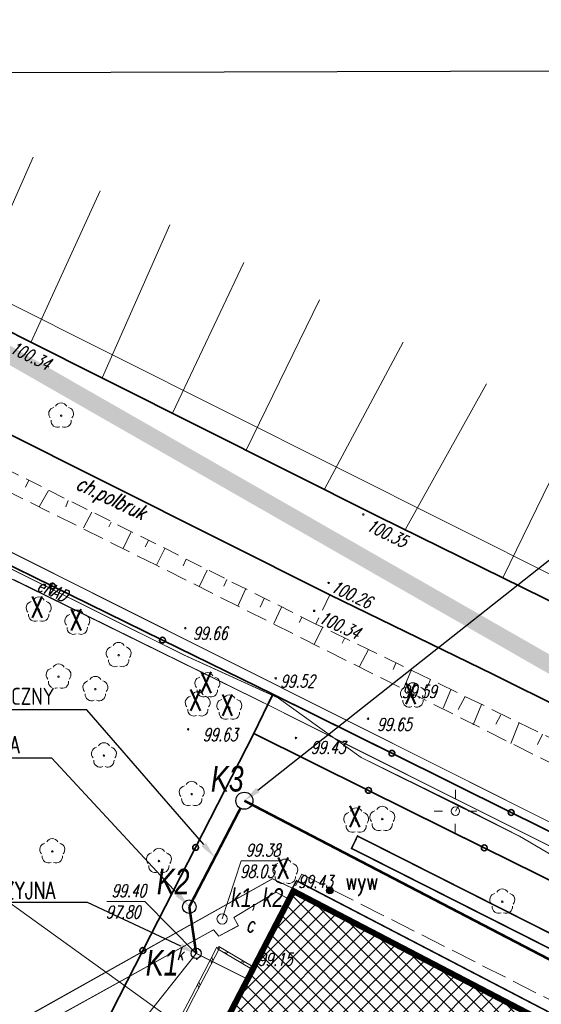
# Model space of a CAD drawing. Header units: metres. Extents: x 7501691 to 7504871, y 5814048 to 5814963.
# Tile 40 of 89: x 7503175 to 7503206, y 5814517 to 5814575. Entities that reach past the tile are written whole.
import ezdxf
from ezdxf import colors
from ezdxf.entities.mleader import LeaderData, LeaderLine
from ezdxf.enums import TextEntityAlignment as Align
from ezdxf.math import Vec2, Vec3

# ---------------------------------------------------------------- set-up
doc = ezdxf.new("R2010")
doc.units = ezdxf.units.M
doc.header["$MEASUREMENT"] = 0
for name, pattern in [('1', [0]), ('11', [3, 2.5, -0.5]), ('BUD', [0]), ('DASHDOT', [25.4, 12.7, -6.35, 0, -6.35]), ('GDE', [0]), ('KOC', [1.5, 1, -0.5]), ('KOJ', [0]), ('KOU', [2, 1.5, -0.5]), ('PRZER1-1', [1, 0.5, -0.5]), ('UEB', [0]), ('UPC', [0]), ('UPE', [0]), ('UPK', [0]), ('UPT', [0]), ('WSQ', [1.75, 1.25, -0.5])]:
    doc.linetypes.add(name, pattern=pattern)
doc.layers.get('0').update_dxf_attribs({"linetype": 'CONTINUOUS'})
doc.layers.get('Defpoints').update_dxf_attribs({"linetype": 'CONTINUOUS'})
for name, color, linetype in [('0_TXT', 7, 'CONTINUOUS'), ('0_XREF_MAPA', 7, 'CONTINUOUS'), ('3MS_view 1', 7, 'CONTINUOUS'), ('pomiar_18_12_2024', 7, 'CONTINUOUS')]:
    doc.layers.add(name, color=color, linetype=linetype)
for name, color, linetype, lineweight in [('1_ view 1', 7, 'CONTINUOUS', 15), ('Dzialki', 7, 'GDE', 18), ('EBTPO_L_2', 7, 'CONTINUOUS', 15), ('EBUPP_L_1', 7, 'BUD', 35), ('EDZPD_L_0', 7, 'GDE', 20), ('MG_KANALIZACJA', 251, 'CONTINUOUS', 13), ('SDROK_T_1', 7, 'CONTINUOUS', 18), ('SDRPK_L_0', 7, 'KOJ', 35), ('SDRPK_L_2', 7, 'KOC', 18), ('SDRPK_L_3', 7, 'KOJ', 35), ('SDRPK_L_4', 7, 'KOU', 18), ('SZOPO_L_0', 7, 'CONTINUOUS', 35), ('SZZPZ_T_0', 3, 'CONTINUOUS', 18), ('UCCOA_T_0', 6, 'CONTINUOUS', 18), ('UCCOC_T_0', 6, 'CONTINUOUS', 15), ('UCCPA_T_1', 6, 'CONTINUOUS', 18), ('UCCPOR_L_1', 6, 'UPC', 18), ('UEEOO_T_0', 1, 'CONTINUOUS', 15), ('UEEPA_T_3', 1, 'CONTINUOUS', 18), ('UEEPON_L_1', 1, 'UEB', 15), ('UKKOA_T_2', 34, 'CONTINUOUS', 15), ('UKKOC_T_2', 34, 'CONTINUOUS', 15), ('UKKPA_T_5', 7, 'CONTINUOUS', 18), ('UKKPOR_L_1', 34, 'UPK', 18), ('UTTPO_L_1', 30, 'UPT', 15), ('WUKOS_T_1', 7, 'CONTINUOUS', 15), ('WUKPS_L_6', 7, 'WSQ', 18), ('WWRPH_T_1', 7, 'CONTINUOUS', 18)]:
    doc.layers.add(name, color=color, linetype=linetype, lineweight=lineweight)
doc.styles.add('ARIAL', font='arial.ttf', dxfattribs={"width": 0.8})
doc.styles.get("Standard").update_dxf_attribs({"font": 'Simplex.SHX', "width": 0.75})
doc.styles.add('STYL_ARIAL', font='simplex', dxfattribs={"width": 0.75, "oblique": 0.1})
doc.linetypes.add('FENCELINE1', pattern='A,6.35,-2.54,[133,ltypeshp.shx,S=2.54,R=0,X=-2.54,Y=0],-2.54,25.4', length=36.83)
doc.dimstyles.get("Standard").update_dxf_attribs({"dimtxt": 1, "dimasz": 1, "dimexe": 1, "dimexo": 1, "dimgap": 1, "dimtad": 1, "dimtxsty": 'Standard', "dimcen": 2.5, "dimadec": 0, "dimazin": 0, "dimtfac": 1, "dimtmove": 0, "dimatfit": 3, "dimfxl": 1, "dimarcsym": 0})
picture_1 = doc.add_image_def('image1.jpg', size_in_pixel=(4786, 2752))

# ---------------------------------------------------------------- blocks, each defined once
blk = doc.blocks.new('DLI')
at = {"color": 8, "linetype": 'Continuous', "lineweight": 5}
blk.add_circle((0, 0), 0.0450000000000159, dxfattribs=at)
for centre, radius, start, end in [((0, 0.3750563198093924), 0.375, 30.14012428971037, 149.8598757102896), ((-0.3566585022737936, 0.1158924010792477), 0.375, 102.144465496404, 221.8600234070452), ((0.3566585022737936, 0.1158924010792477), 0.375, 318.1399765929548, 77.85553450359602), ((-0.2204041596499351, -0.3033835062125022), 0.3749999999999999, 174.1481822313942, 293.8542284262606), ((0.220404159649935, -0.3033835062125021), 0.3749999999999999, 246.1457715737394, 5.851817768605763)]:
    blk.add_arc(centre, radius, start, end, dxfattribs=at)
blk = doc.blocks.new('WLZ')
at = {"linetype": 'Continuous'}
blk.add_circle((0, 0), 0.300000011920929, dxfattribs=at)
blk = doc.blocks.new('SLS')
at = {"linetype": 'Continuous'}
blk.add_circle((0, 0), 0.250004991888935, dxfattribs=at)
blk = doc.blocks.new('LAT')
at = {"linetype": 'Continuous'}
for p, q in [((0, 0.75), (0, 1.25)), ((-1.25, 0), (-0.75, 0)), ((0.75, 0), (1.25, 0)), ((0, -0.75), (0, -1.25))]:
    blk.add_line(p, q, dxfattribs=at)
blk = doc.blocks.new('WSP')
at = {"linetype": 'Continuous'}
blk.add_circle((0, 0), 0.0450000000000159, dxfattribs=at)
blk = doc.blocks.new('fdsfdsgdgfd')
at = {"layer": 'Dzialki', "color": 8}
for p, q in [((70.38999999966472, 55.51000000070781), (-300.4700000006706, 241.2099999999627)), ((-240.4000000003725, 225.6699999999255), (27.37999999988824, 91.5800000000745))]:
    blk.add_line(p, q, dxfattribs=at)
at = {"layer": 'EBTPO_L_2', "color": 8, "linetype": '11'}
for p, q in [((-59.42816898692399, 103.4148454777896), (-60.18407928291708, 101.9593131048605)), ((-59.28617572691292, 103.3411032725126), (-60.04208602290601, 101.8855708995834)), ((-59.28617572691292, 103.3411032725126), (-59.42816898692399, 103.4148454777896)), ((-59.39787058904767, 103.3091001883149), (-59.31647412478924, 103.4468485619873)), ((-58.44037448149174, 102.7433091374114), (-59.39787058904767, 103.3091001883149)), ((-58.35897801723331, 102.8810575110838), (-59.31647412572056, 103.4468485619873)), ((-59.73053310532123, 102.832632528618), (-59.66413087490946, 102.6133370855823)), ((-58.83772607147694, 103.1639530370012), (-59.01487214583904, 103.0827837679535)), ((-58.74197646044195, 103.1073739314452), (-58.91912253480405, 103.0262046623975)), ((-57.4828783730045, 102.1775180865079), (-58.44037448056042, 102.7433091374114)), ((-57.40148190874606, 102.3152664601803), (-58.35897801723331, 102.8810575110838)), ((-59.80612413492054, 102.6870792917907), (-59.73972190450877, 102.4677838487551)), ((-57.88022996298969, 102.5981619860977), (-58.05737603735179, 102.51699271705)), ((-57.7844803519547, 102.5415828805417), (-57.9616264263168, 102.460413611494)), ((-57.4828783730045, 102.1775180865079), (-57.40148190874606, 102.3152664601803)), ((-60.18407928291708, 101.9593131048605), (-60.93998957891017, 100.5037807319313)), ((-60.04208602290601, 101.8855708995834), (-60.7979963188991, 100.4300385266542)), ((-60.56203443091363, 101.2315469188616), (-60.49563220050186, 101.0122514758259)), ((-60.48644340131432, 101.3771001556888), (-60.42004117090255, 101.1578047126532)), ((-60.93998957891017, 100.5037807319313), (-61.69589987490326, 99.04824835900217)), ((-60.7979963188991, 100.4300385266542), (-61.55390661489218, 98.97450615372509))]:
    blk.add_line(p, q, dxfattribs=at)
at = {"layer": 'EBUPP_L_1', "color": 8, "linetype": 'BUD'}
for p, q in [((-54.99617391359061, 106.86032674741), (-62.84193952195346, 91.77256542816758)), ((22.56273711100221, 66.52879159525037), (-54.99617391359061, 106.86032674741))]:
    blk.add_line(p, q, dxfattribs=at)
at = {"layer": 'EDZPD_L_0', "color": 8, "linetype": 'GDE'}
for p, q in [((70.38662466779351, 55.50544150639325), (-300.4664392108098, 241.2078234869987)), ((27.37506818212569, 91.58499964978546), (-240.3999228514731, 225.6689551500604))]:
    blk.add_line(p, q, dxfattribs=at)
at = {"layer": 'SDRPK_L_0', "color": 8, "linetype": 'KOJ'}
for p, q in [((-70.9788240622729, 139.1855758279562), (-113.0590557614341, 160.3727569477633)), ((-49.96421445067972, 128.6459759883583), (-70.9788240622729, 139.1855758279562))]:
    blk.add_line(p, q, dxfattribs=at)
at = {"layer": 'SDRPK_L_2', "color": 8, "linetype": 'KOC'}
for p, q in [((-53.62982542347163, 122.3490131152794), (-116.4236494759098, 153.7838711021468)), ((-52.80318590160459, 124.0599759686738), (-53.62982542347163, 122.3490131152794))]:
    blk.add_line(p, q, dxfattribs=at)
at = {"layer": 'SDRPK_L_3', "color": 8, "linetype": 'KOJ'}
for p, q in [((-52.80318590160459, 124.0599759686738), (-73.27980339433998, 134.3166897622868)), ((-26.0610005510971, 116.882011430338), (-49.96421445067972, 128.6459759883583)), ((-43.1985985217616, 119.3926188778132), (-52.80318590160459, 124.0599759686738)), ((-14.17919646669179, 104.9310935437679), (-43.1985985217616, 119.3926188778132))]:
    blk.add_line(p, q, dxfattribs=at)
at = {"layer": 'SDRPK_L_4', "color": 8, "linetype": 'KOU'}
for p, q in [((-54.43990951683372, 107.6802375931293), (-54.82063399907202, 106.995862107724)), ((-30.01322908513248, 95.32424712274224), (-54.43990951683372, 107.6802375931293))]:
    blk.add_line(p, q, dxfattribs=at)
at = {"layer": 'SZOPO_L_0', "color": 8}
for p, q in [((-75.54656289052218, 127.7411690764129), (-69.08437525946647, 124.5741127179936)), ((-69.08437525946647, 124.5741127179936), (-62.62218762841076, 121.4070563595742)), ((-62.62218762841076, 121.4070563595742), (-56.15999999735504, 118.2400000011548)), ((-56.16000000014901, 118.2400000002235), (-57.26000000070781, 115.9300000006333)), ((-49.16447723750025, 114.771083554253), (-56.15999999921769, 118.2400000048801)), ((-57.26000000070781, 115.9300000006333), (-60.67964129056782, 109.2549679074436)), ((-57.26000000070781, 115.9300000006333), (-50.53951826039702, 112.6005668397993)), ((-42.16895447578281, 111.3021671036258), (-49.16447723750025, 114.771083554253)), ((-50.53951826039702, 112.6005668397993), (-43.74457847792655, 109.2342459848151)), ((-35.17343171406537, 107.8332506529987), (-42.16895447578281, 111.3021671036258)), ((-60.67964129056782, 109.2549679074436), (-63.7730941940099, 103.2166452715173)), ((-43.74457847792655, 109.2342459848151), (-36.94963869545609, 105.8679251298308)), ((-63.7730941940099, 103.2166452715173), (-66.86654709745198, 97.17832263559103))]:
    blk.add_line(p, q, dxfattribs=at)
for centre in [(-69.08437525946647, 124.5741127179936), (-62.62218762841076, 121.4070563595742), (-49.16447723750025, 114.771083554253), (-50.53951826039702, 112.6005668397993), (-42.16895447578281, 111.3021671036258), (-60.67964129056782, 109.2549679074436), (-43.74457847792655, 109.2342459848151), (-63.7730941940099, 103.2166452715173)]:
    blk.add_circle(centre, 0.17, dxfattribs=at)
at = {"layer": 'UCCOC_T_0', "color": 8, "linetype": 'Continuous', "lineweight": 0}
for p, q in [((-59.12822262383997, 105.0601888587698), (-58.00871535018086, 108.4712168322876)), ((-58.00871535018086, 108.4712168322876), (-55.78301717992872, 108.4715719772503))]:
    blk.add_line(p, q, dxfattribs=at)
at = {"layer": 'UCCPOR_L_1', "color": 8, "linetype": 'UPC'}
for p, q in [((-56.17240960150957, 107.4174739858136), (-82.23834776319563, 92.79650032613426)), ((-54.99617391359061, 106.86032674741), (-56.17240960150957, 107.4174739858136)), ((-55.96777581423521, 106.6319025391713), (-58.44073167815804, 105.1559017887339)), ((-55.29948532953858, 106.2770452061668), (-55.96777581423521, 106.6319025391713)), ((-58.44073167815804, 105.1559017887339), (-58.17046968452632, 104.657148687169)), ((-58.17046968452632, 104.657148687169), (-59.31344535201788, 104.0542539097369)), ((-59.62525341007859, 104.4283013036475), (-83.78766446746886, 91.1003454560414)), ((-59.31344535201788, 104.0542539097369), (-59.62525341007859, 104.4283013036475))]:
    blk.add_line(p, q, dxfattribs=at)
at = {"layer": 'UEEPON_L_1', "color": 8, "linetype": 'UPE'}
for p, q in [((-61.38297802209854, 120.5423092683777), (-76.65334711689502, 128.1447389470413)), ((-57.10304640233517, 117.9444274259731), (-71.34064795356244, 124.9668670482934)), ((-55.81755119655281, 118.0082419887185), (-61.38297802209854, 120.5423092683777)), ((-50.61817234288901, 114.6825044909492), (-57.10304640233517, 117.9444274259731)), ((-50.9649257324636, 114.5234521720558), (-55.81755119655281, 118.0082419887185)), ((-45.2410225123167, 111.7319537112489), (-50.9649257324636, 114.5234521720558)), ((-37.41979602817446, 108.0755624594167), (-50.61817234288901, 114.6825044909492)), ((-45.44263029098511, 111.3788060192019), (-45.2410225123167, 111.7319537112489)), ((-41.67594824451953, 109.9105233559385), (-45.2410225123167, 111.7319537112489)), ((-36.68478253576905, 106.9802774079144), (-41.67594824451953, 109.9105233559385))]:
    blk.add_line(p, q, dxfattribs=at)
at = {"layer": 'UKKOC_T_2', "color": 8, "linetype": 'Continuous', "lineweight": 0}
for p in [(-65.87959954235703, 106.0896309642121), (-60.6459054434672, 103.045315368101)]:
    blk.add_line(p, (-63.65390137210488, 106.0899861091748), dxfattribs=at)
at = {"layer": 'UKKPOR_L_1', "color": 8, "linetype": 'UPK'}
for q in [(-80.84716210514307, 77.62426084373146), (-57.73759236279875, 101.5884553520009)]:
    blk.add_line((-60.64590545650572, 103.0453153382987), q, dxfattribs=at)
at = {"layer": 'UTTPO_L_1', "color": 8, "linetype": 'UPT'}
blk.add_line((-60.91615253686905, 98.3316473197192), (-93.08184253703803, 121.4727342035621), dxfattribs=at)
at = {"layer": 'WUKPS_L_6', "color": 8, "linetype": '1'}
for p, q in [((-70.21411673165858, 149.7192035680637), (-74.18591730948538, 140.8184890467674)), ((-66.27586785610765, 147.742037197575), (-70.3183125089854, 138.8942880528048)), ((-62.19634516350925, 145.7472345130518), (-66.13282226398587, 136.811207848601)), ((-57.85190503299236, 143.5405674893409), (-62.01797036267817, 134.7457752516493)), ((-53.41917342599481, 141.3515734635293), (-57.70884796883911, 132.5391025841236)), ((-48.50960362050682, 138.8624545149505), (-53.11716933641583, 130.2441806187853)), ((-43.61770128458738, 136.4263094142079), (-48.38420828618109, 127.8786456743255)), ((-38.40790490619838, 133.7783084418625), (-42.64462289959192, 125.0894582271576)), ((-70.46934461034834, 130.7777405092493), (-70.65091064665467, 130.3755273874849)), ((-69.31458929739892, 130.1681619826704), (-69.85932953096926, 129.2209962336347)), ((-68.14686453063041, 129.5845328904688), (-68.30248955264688, 129.2212449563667)), ((-67.25142246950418, 127.9889131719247), (-66.77154424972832, 128.8971475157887)), ((-65.77243291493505, 128.0410441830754), (-65.62976892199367, 128.3264879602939)), ((-64.92893817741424, 126.7697581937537), (-64.48798727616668, 127.7169073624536)), ((-63.63158837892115, 126.8737549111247), (-63.43704235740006, 127.2370490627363)), ((-62.98262540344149, 125.7948326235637), (-62.48989098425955, 126.7831215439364)), ((-61.23099114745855, 126.1593405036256), (-61.41255718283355, 125.7571273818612)), ((-60.01136118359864, 125.5108513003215), (-60.45231208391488, 124.5637021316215)), ((-58.84364273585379, 124.9661432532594), (-59.02521087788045, 124.5769038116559)), ((-57.72781895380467, 124.4214269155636), (-58.20767821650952, 123.3964294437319)), ((-56.65090985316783, 123.8377833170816), (-56.88435581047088, 123.3447461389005)), ((-55.65185749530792, 123.3449430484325), (-56.0928062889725, 122.3848201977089)), ((-54.44520541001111, 122.7223991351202), (-54.61381673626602, 122.436951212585)), ((-53.2255944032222, 122.1906730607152), (-53.73139889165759, 121.1526977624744)), ((-51.94108978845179, 121.5032731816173), (-52.08375378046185, 121.2178294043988)), ((-50.53982849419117, 120.854812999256), (-51.07158663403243, 119.8557545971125)), ((-48.94393692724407, 120.0506997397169), (-49.09956194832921, 119.6874118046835)), ((-48.03571076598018, 119.6227133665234), (-48.48961426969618, 118.5458253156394)), ((-46.89394175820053, 119.0909748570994), (-47.11441194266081, 118.5849660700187)), ((-45.71324121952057, 118.4943741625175), (-46.16714472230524, 117.4174861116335)), ((-44.86988971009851, 118.1052984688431), (-45.27194909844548, 117.3397870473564)), ((-43.90976045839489, 117.625425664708), (-44.38959233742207, 116.4317703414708)), ((-42.78095458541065, 117.0288166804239), (-43.06628467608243, 116.4709028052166)), ((-41.70406654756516, 116.5749098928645), (-42.19686788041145, 115.3553051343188)), ((-40.33523373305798, 115.8914155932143), (-40.62574612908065, 115.2893903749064))]:
    blk.add_line(p, q, dxfattribs=at)
at = {"layer": 'WUKPS_L_6', "color": 8, "linetype": 'WSQ'}
for p, q in [((-62.98262540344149, 125.7948326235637), (-86.65466814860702, 137.5785981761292)), ((-31.51495224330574, 110.0197563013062), (-62.98262540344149, 125.7948326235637)), ((-37.45658306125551, 114.5119380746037), (-53.62982542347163, 122.3490131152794))]:
    blk.add_line(p, q, dxfattribs=at)
at = {"layer": 'SZZPZ_T_0', "color": 8, "rotation": 0.009142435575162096}
for p in [(-68.56791284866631, 134.5609441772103), (-69.8858165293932, 123.1844780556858), (-67.62448510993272, 122.420018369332), (-65.19670489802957, 120.5249803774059), (-68.72132281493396, 119.2608000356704), (-59.99203652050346, 118.7545098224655), (-66.55975593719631, 118.5295774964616), (-47.93168342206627, 118.1567040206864), (-60.55299949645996, 117.6321285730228), (-58.70326834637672, 117.445375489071), (-66.06032857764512, 114.6390463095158), (-60.90573905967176, 112.3786600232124), (-51.26210146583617, 110.8173057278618), (-49.73247746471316, 110.9173093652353), (-69.08544355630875, 109.0187915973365), (-62.83377879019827, 108.4544879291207), (-55.41824655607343, 107.8238640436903), (-42.69027668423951, 106.0723709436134)]:
    blk.add_blockref('DLI', p, dxfattribs=at)
at = {"layer": 'UCCPA_T_1', "color": 8, "rotation": 0.009142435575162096}
blk.add_blockref('WLZ', (-59.12822292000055, 105.0601893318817), dxfattribs=at)
at = {"layer": 'UEEPA_T_3', "color": 8}
for name, rotation in [('LAT', 359.6740943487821), ('SLS', 0.009142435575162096)]:
    blk.add_blockref(name, (-45.44263029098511, 111.3788060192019), dxfattribs=dict(at, rotation=rotation))
at = {"layer": 'UKKPA_T_5', "color": 8, "rotation": 0.009142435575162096}
blk.add_blockref('WLZ', (-60.64590545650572, 103.0453153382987), dxfattribs=at)
at = {"layer": 'WWRPH_T_1', "color": 8, "rotation": 0.009142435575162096}
for p in [(-50.84724047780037, 128.7686291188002), (-52.87890012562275, 124.7601323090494), (-53.72543032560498, 123.1228562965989), (-61.28997622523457, 122.1054914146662), (-55.98291140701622, 119.1707765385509), (-50.56303210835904, 116.8006109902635), (-61.11965467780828, 116.1779399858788), (-54.79682877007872, 115.6708719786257)]:
    blk.add_blockref('WSP', p, dxfattribs=at)
at = {"layer": 'SDROK_T_1', "color": 8, "lineweight": 9, "oblique": 15, "width": 0.7000000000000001}
blk.add_text('ch.polbruk', height=0.899999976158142, rotation=334.4952847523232, dxfattribs=at).set_placement((-65.67982257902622, 129.6361628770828), align=Align.MIDDLE)
at = {"layer": 'UCCOA_T_0', "color": 8, "oblique": 15, "width": 0.7}
blk.add_text('c', height=0.8999999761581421, rotation=0.009142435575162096, dxfattribs=at).set_placement((-57.73562669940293, 104.2914342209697))
at = {"layer": 'UCCOC_T_0', "color": 8, "lineweight": 9, "oblique": 15, "width": 0.6999999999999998}
for s, p in [('99.38', (-57.74092572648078, 109.4712595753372)), ('98.03', (-58.07566275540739, 108.2212061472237))]:
    blk.add_text(s, height=0.75, rotation=0.009142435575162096, dxfattribs=at).set_placement(p, align=Align.TOP_LEFT)
at = {"layer": 'UEEOO_T_0', "color": 8, "lineweight": 9, "oblique": 15, "width": 0.7}
blk.add_text('eNAD', height=0.7499999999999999, rotation=336.1848942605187, dxfattribs=at).set_placement((-69.07517947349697, 124.3229504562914), align=Align.MIDDLE)
at = {"layer": 'UKKOA_T_2', "color": 8, "lineweight": 9, "oblique": 15, "width": 0.6999999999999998}
blk.add_text('k', height=0.75, rotation=0.009142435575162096, dxfattribs=at).set_placement((-61.78508914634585, 102.6402770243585))
at = {"layer": 'UKKOC_T_2', "color": 8, "lineweight": 9, "oblique": 15, "width": 0.6999999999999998}
for s, p in [('99.40', (-65.61180991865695, 107.0896737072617)), ('97.80', (-65.94654694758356, 105.8396202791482))]:
    blk.add_text(s, height=0.75, rotation=0.009142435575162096, dxfattribs=at).set_placement(p, align=Align.TOP_LEFT)
at = {"layer": 'WUKOS_T_1', "color": 8, "lineweight": 9, "oblique": 15}
for s, rotation, width, p in [('100.34', 333.8203971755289, 0.6999999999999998, (-71.65054623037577, 138.2963627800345)), ('100.35', 334.030987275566, 0.6999999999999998, (-50.72413409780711, 127.8850755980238)), ('100.26', 335.1372286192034, 0.6999999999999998, (-52.81308414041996, 124.2743366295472)), ('100.34', 335.266204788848, 0.6999999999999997, (-53.51371035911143, 122.462409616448)), ('99.66', 0.009142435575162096, 0.6999999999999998, (-60.8353989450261, 121.4338182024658)), ('99.52', 0.009142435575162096, 0.6999999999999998, (-55.71635815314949, 118.6268287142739)), ('99.59', 0.009142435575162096, 0.6999999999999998, (-48.57939925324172, 118.0148760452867)), ('99.65', 0.009142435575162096, 0.6999999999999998, (-50.04044030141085, 116.0883104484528)), ('99.43', 0.009142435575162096, 0.6999999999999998, (-54.67083154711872, 106.8766152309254)), ('99.15', 0.009142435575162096, 0.6999999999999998, (-57.0340439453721, 102.3136376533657))]:
    blk.add_text(s, height=0.75, rotation=rotation, dxfattribs=dict(at, width=width)).set_placement(p)
at = {"layer": 'WUKOS_T_1', "color": 8, "lineweight": 9, "oblique": 15, "width": 0.6999999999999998}
for s, p in [('99.63', (-59.2423824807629, 115.8612168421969)), ('99.43', (-52.91088125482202, 115.1173592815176))]:
    blk.add_text(s, height=0.75, rotation=0.009142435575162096, dxfattribs=at).set_placement(p, align=Align.MIDDLE)
blk = doc.blocks.new('DSADSAFDSF')
at = {"layer": '3MS_view 1', "ltscale": 2.5, "true_color": 0x0091c2, "transparency": 33554534}
h = blk.add_hatch(dxfattribs=at)
h.set_pattern_fill('ANSI37', color=142, scale=5)
h.set_pattern_definition([(45, (-7503191.363826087, -5814523.830326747), (-0.4419417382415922, 0.4419417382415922), []), (135, (-7503191.363826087, -5814523.830326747), (-0.4419417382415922, -0.4419417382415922), [])])
h.paths.add_polyline_path([(0.06391367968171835, -0.2023046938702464), (26.13018117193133, -13.75706674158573), (18.55680266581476, -28.32093063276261), (18.46631192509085, -28.27499944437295), (-7.64279552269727, -15.0225680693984)])
at = {"layer": '3MS_view 1', "color": 142, "true_color": 0x0091c2, "const_width": 0.2999999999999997}
blk.add_lwpolyline([(0.06391367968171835, -0.2023046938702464), (26.13018117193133, -13.75706674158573), (18.55680266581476, -28.32093063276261), (18.46631192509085, -28.27499944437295), (-7.64279552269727, -15.0225680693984)], close=True, dxfattribs=at)
at = {"layer": '3MS_view 1', "color": 4, "lineweight": 18}
blk.add_lwpolyline([(18.39842013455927, -28.40875558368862), (-7.845765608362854, -15.08776131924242), (3.592018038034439e-05, -1.867860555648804e-05), (26.11066404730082, -13.57784877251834), (26.2490722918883, -13.3116849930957), (26.47087544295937, -13.42702520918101), (18.48294954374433, -28.7880778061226), (18.26114641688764, -28.67273760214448), (18.39581045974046, -28.40743096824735), (-7.845765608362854, -15.08776131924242)], dxfattribs=at)
blk = doc.blocks.new('OTDI')
at = {"color": 0}
for radius in [0.2, 0.18, 0.16, 0.14, 0.12, 0.1, 0.08, 0.06, 0.04, 0.02]:
    blk.add_circle((0, 0), radius, dxfattribs=at)
blk = doc.blocks.new('fdghgf')
at = {"layer": 'pomiar_18_12_2024', "color": 212, "linetype": '1', "true_color": 0xb300b3, "const_width": 0.09}
for points in [[(0.348000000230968, 0.7250000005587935), (37.70500000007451, -18.13399999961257), (37.35500000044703, -18.86299999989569), (0, 0), (0.348000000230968, 0.7250000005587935)], [(74.30400000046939, -42.21499999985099), (-3.234000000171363, -1.893999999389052), (-3.464199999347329, -2.337700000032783)]]:
    blk.add_lwpolyline(points, dxfattribs=at)
at = {"layer": 'pomiar_18_12_2024', "color": 212, "true_color": 0xb300b3}
for p in [(0.348000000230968, 0.7250000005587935), (0, 0), (-3.234000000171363, -1.893999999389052), (-1.274999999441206, -2.46199999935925), (-9.081999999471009, -6.490999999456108)]:
    blk.add_point(p, dxfattribs=at)
blk.add_blockref('OTDI', (-1.274999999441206, -2.46199999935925), dxfattribs=at)
at = {"layer": 'pomiar_18_12_2024', "color": 212, "true_color": 0xb300b3, "style": 'STYL_ARIAL', "width": 0.75}
for s, height, p in [('X', 1.25, (-18.85460000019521, 13.13850000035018)), ('X', 1.25, (-16.56369999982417, 12.39540000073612)), ('X', 1.25, (-8.94609999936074, 8.714200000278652)), ('X', 1.25, (-9.56900000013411, 7.685100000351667)), ('X', 1.25, (3.054100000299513, 8.080599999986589)), ('X', 1.25, (-7.701100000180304, 7.387600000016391)), ('X', 1.25, (-0.224099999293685, 0.8739000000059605)), ('X', 1.25, (-4.422600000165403, -2.161899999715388)), ('wyw', 1, (-0.3574000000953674, -2.722899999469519))]:
    blk.add_text(s, height=height, dxfattribs=at).set_placement(p, align=Align.BOTTOM_LEFT)
blk = doc.blocks.new('*D1696')
at = {"layer": '0_TXT', "color": 0, "linetype": 'Continuous', "lineweight": -2}
for p, q in [((7503115.935969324, 5814522.100750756), (7503116.165176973, 5814523.265920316)), ((7503116.10052094, 5814522.004682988), (7503147.605062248, 5814515.807231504)), ((7503183.341445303, 5814508.777308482), (7503151.836903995, 5814514.974759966)), ((7503183.530124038, 5814508.803890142), (7503183.759331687, 5814509.969059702))]:
    blk.add_line(p, q, dxfattribs=at)
at = {"layer": '0_TXT', "color": 0, "linetype": 'Continuous'}
for points in [[(7503116.106311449, 5814522.034118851), (7503116.09473043, 5814521.975247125), (7503115.923905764, 5814522.039426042)], [(7503183.335654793, 5814508.747872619), (7503183.347235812, 5814508.806744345), (7503183.518060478, 5814508.742565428)]]:
    blk.add_solid(points, dxfattribs=at)
at = {"layer": 'Defpoints', "color": 0, "linetype": 'Continuous'}
for p in [(7503115.923905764, 5814522.039426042), (7503183.518060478, 5814508.742565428), (7503183.518060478, 5814508.742565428)]:
    blk.add_point(p, dxfattribs=at)
at = {"layer": '0_TXT', "color": 0, "linetype": 'Continuous', "insert": (7503149.720983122, 5814515.390995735), "char_height": 1.5, "attachment_point": 5, "style": 'ARIAL', "bg_fill": 3, "box_fill_scale": 1.25, "bg_fill_color": 256, "bg_fill_true_color": 13158600, "bg_fill_transparency": 0}
blk.add_mtext('\\A1;{\\C12;\\c205;68,90}', dxfattribs=at)

msp = doc.modelspace()

# ---------------------------------------------------------------- linework, layer by layer
at = {"color": 7, "linetype": 'PRZER1-1', "lineweight": 50, "ltscale": 2, "const_width": 1}
msp.add_lwpolyline([(7503162.272075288, 5814562.221315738), (7503118.801922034, 5814486.171179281), (7503250.67219713, 5814425.836593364), (7503279.993969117, 5814444.093459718), (7503321.781578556, 5814422.532326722), (7503337.754528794, 5814461.850464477), (7503162.272075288, 5814562.221315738)], dxfattribs=at)
at = {"color": 2, "linetype": 'FENCELINE1', "ltscale": 0.1}
for points in [[(7503154.527174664, 5814552.692910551), (7503190.200000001, 5814535.210000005), (7503189.1, 5814532.9), (7503190.225890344, 5814535.197311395), (7503273.87, 5814493.72)], [(7503329.57038222, 5814472.213453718), (7503316.524961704, 5814472.359832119), (7503273.87, 5814493.72), (7503272.71, 5814491.46), (7503269.55, 5814484.86), (7503272.71, 5814491.46), (7503233.872523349, 5814510.718982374), (7503189.1, 5814532.9), (7503176.399999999, 5814508.109999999), (7503162.620000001, 5814479.900000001), (7503222.09567691, 5814449.006463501), (7503245.6, 5814437.12), (7503250.24, 5814446.33), (7503244.11, 5814449.32), (7503248.59, 5814458.52), (7503248.384508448, 5814458.620301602), (7503252.6, 5814467.3), (7503259, 5814464.12), (7503261.484551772, 5814469.168431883)]]:
    msp.add_lwpolyline(points, dxfattribs=at)
at = {"layer": '1_ view 1', "color": 24, "linetype": 'Continuous', "lineweight": 25, "true_color": 0x932525, "const_width": 0.05}
for points in [[(7503336.313539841, 5814458.546636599), (7503299.731360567, 5814478.812193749), (7503286.709639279, 5814485.973146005), (7503286.709639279, 5814485.973146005), (7503271.833452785, 5814493.567628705), (7503189.904215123, 5814534.588851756), (7503154.228323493, 5814552.097210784)], [(7503209.675217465, 5814523.950277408), (7503204.684051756, 5814526.880523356), (7503195.395074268, 5814531.493452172), (7503190.542448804, 5814534.978241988), (7503184.977021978, 5814537.512309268), (7503178.952353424, 5814540.51172066), (7503171.105375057, 5814544.418378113), (7503162.794438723, 5814548.222917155), (7503162.1108824, 5814547.05655929), (7503159.848357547, 5814537.569975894), (7503157.313183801, 5814535.283421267), (7503150.123926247, 5814524.724418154), (7503167.379608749, 5814514.954502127), (7503176.644663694, 5814510.300550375), (7503173.112299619, 5814512.074900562), (7503173.485224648, 5814512.760773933), (7503169.16361869, 5814504.812596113), (7503167.766898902, 5814505.377675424), (7503162.983473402, 5814492.418599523), (7503175.210086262, 5814472.452695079), (7503194.481755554, 5814462.752034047), (7503207.396713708, 5814456.362564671)]]:
    msp.add_lwpolyline(points, dxfattribs=at)
at = {"layer": '1_ view 1', "color": 227, "linetype": 'Continuous', "lineweight": 25, "true_color": 0x6d2c6c, "const_width": 0.05}
msp.add_lwpolyline([(7503137.659635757, 5814487.723935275), (7503142.256558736, 5814496.761050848), (7503186.73474659, 5814521.398301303), (7503187.046554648, 5814521.024253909), (7503188.182637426, 5814521.639869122), (7503187.919268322, 5814522.125901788), (7503190.392224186, 5814523.601902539), (7503191.060514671, 5814523.247045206), (7503191.363827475, 5814523.830326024), (7503190.187590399, 5814524.387473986), (7503141.478378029, 5814497.12671047), (7503136.939278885, 5814488.098529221)], dxfattribs=at)
at = {"layer": 'MG_KANALIZACJA', "color": 79, "linetype": 'Continuous', "lineweight": 25, "true_color": 0x3b6039, "const_width": 0.05}
for points in [[(7503185.713819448, 5814520.015593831), (7503165.512837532, 5814494.594260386), (7503157.404436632, 5814477.456409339)], [(7503185.714094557, 5814520.015315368), (7503188.622407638, 5814518.558455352)]]:
    msp.add_lwpolyline(points, dxfattribs=at)
at = {"layer": 'MG_KANALIZACJA', "color": 92, "linetype": 'Continuous', "lineweight": 25, "true_color": 0x00c200}
msp.add_circle((7503188.539201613, 5814528.962319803), 0.4999999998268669, dxfattribs=at)
at = {"layer": 'MG_KANALIZACJA', "color": 79, "linetype": 'Continuous', "lineweight": 25, "true_color": 0x3b6039}
msp.add_circle((7503185.713819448, 5814520.015593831), 0.3001512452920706, dxfattribs=at)

# ---------------------------------------------------------------- block references
at = {"linetype": 'Continuous'}
msp.add_blockref('fdsfdsgdgfd', (7503246.36, 5814416.97), dxfattribs=at)
at = {"layer": '1_ view 1', "linetype": 'Continuous'}
msp.add_blockref('DSADSAFDSF', (7503191.363826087, 5814523.830326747), dxfattribs=at)
at = {"layer": 'pomiar_18_12_2024', "linetype": 'Continuous'}
msp.add_blockref('fdghgf', (7503194.828062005, 5814526.168008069), dxfattribs=at)

# ---------------------------------------------------------------- texts
at = {"color": 7, "insert": (7503187.750674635, 5814523.830326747), "char_height": 1.1, "width": 3.613151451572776, "attachment_point": 1}
msp.add_mtext('{\\fArial|b0|i1|c238|p34;k1, k2}', dxfattribs=at)
at = {"layer": 'MG_KANALIZACJA', "color": 92, "linetype": 'Continuous', "lineweight": 25, "true_color": 0x00c200, "char_height": 1.5, "width": 3.050006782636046, "attachment_point": 1}
for s, insert in [('\\fArial|b0|i1|c238|p34;K3', (7503186.575293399, 5814531.001282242)), ('\\fArial|b0|i1|c238|p34;K1', (7503182.754023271, 5814520.217818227))]:
    msp.add_mtext(s, dxfattribs=dict(at, insert=insert))

# ---------------------------------------------------------------- pictures from other files: only their frames are drawn
at = {"layer": '0_XREF_MAPA', "linetype": 'Continuous'}
image = msp.add_image(picture_1, insert=(7503112.647801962, 5814396.748741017), size_in_units=(303.9110000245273, 174.75199978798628), rotation=0.14161063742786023, dxfattribs=at)
image.dxf.flags = 7

# ---------------------------------------------------------------- next in the draw order: leaders
at = {"layer": '0_TXT', "linetype": 'Continuous'}
ml = msp.add_multileader_mtext('Standard', dxfattribs=at)
ml.set_content('PROJ. PRZEPOMPOWNIA ŚCIEKÓW SANITARNYCH')
ml.set_leader_properties()
ml.build(insert=Vec2(0, 0))
ml.multileader.update_dxf_attribs({"text_right_attachment_type": 6, "dogleg_length": 1.792646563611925, "arrow_head_size": 1})
ctx = ml.context
ctx.base_point, ctx.char_height, ctx.arrow_head_size, ctx.landing_gap_size, ctx.plane_origin = Vec3(7503217.2864661, 5814550.246125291), 1, 1, 0.09, Vec3(7503196.923281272, 5814539.258001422)
ctx.right_attachment = 6
notes = []
notes.append((ctx, [(0, (1, 1, 0), (7503215.493819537, 5814550.246125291), (1, 0), 1.792646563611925, [(0, [(7503188.539201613, 5814528.962319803)], 0, [])])]))
ctx.mtext.insert, ctx.mtext.width, ctx.mtext.flow_direction = Vec3(7503217.3764661, 5814550.746125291), 15.84061339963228, 5
ctx.mtext.has_bg_fill, ctx.mtext.bg_color, ctx.mtext.bg_scale_factor, ctx.mtext.bg_transparency, ctx.mtext.use_window_bg_color = 1, -1023410175, 1, 0, 1
ml = msp.add_multileader_mtext('Standard', dxfattribs=at)
ml.set_content('ISTN. STUDNIA REWIZYJNA')
ml.set_leader_properties()
ml.build(insert=Vec2(0, 0))
ml.multileader.update_dxf_attribs({"text_right_attachment_type": 6, "dogleg_length": 1.792646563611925, "arrow_head_size": 1})
ctx = ml.context
ctx.base_point, ctx.char_height, ctx.arrow_head_size, ctx.landing_gap_size, ctx.plane_origin = Vec3(7503159.299206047, 5814523.703717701), 1, 1, 0.09, Vec3(7503185.713819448, 5814520.015593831)
ctx.right_attachment, ctx.text_align_type = 6, 2
notes.append((ctx, [(0, (1, 1, 0), (7503179.343281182, 5814523.003717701), (-1, 0), 1.792646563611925, [(0, [(7503185.713819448, 5814520.015593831)], 0, [])])]))
ctx.mtext.insert, ctx.mtext.alignment, ctx.mtext.flow_direction = Vec3(7503177.460634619, 5814524.203717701), 3, 5
ctx.mtext.has_bg_fill, ctx.mtext.bg_color, ctx.mtext.bg_scale_factor, ctx.mtext.bg_transparency, ctx.mtext.use_window_bg_color = 1, -1023410175, 1, 0, 1
for ctx, leaders in notes:
    for number, flags, end, landing, length, lines in leaders:
        leader = LeaderData()
        leader.index, (leader.has_last_leader_line, leader.has_dogleg_vector, leader.attachment_direction) = number, flags
        leader.last_leader_point, leader.dogleg_vector, leader.dogleg_length = Vec3(end), Vec3(landing), length
        for number, points, colour, breaks in lines:
            line = LeaderLine()
            line.index, line.vertices, line.color, line.breaks = number, Vec3.list(points), colors.encode_raw_color(colour), breaks
            leader.lines.append(line)
        ctx.leaders.append(leader)

# ---------------------------------------------------------------- next in the draw order: linework, layer by layer
at = {"layer": 'MG_KANALIZACJA', "color": 92, "linetype": 'Continuous', "lineweight": 25, "true_color": 0x00c200, "const_width": 0.15}
for points in [[(7503226.968268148, 5814508.978769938), (7503188.539201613, 5814528.962319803)], [(7503185.714094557, 5814520.015315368), (7503185.309690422, 5814522.751824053)]]:
    msp.add_lwpolyline(points, dxfattribs=at)
at = {"layer": 'MG_KANALIZACJA', "color": 92, "linetype": 'Continuous', "lineweight": 25, "true_color": 0x00c200}
msp.add_circle((7503185.309690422, 5814522.751824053), 0.4, dxfattribs=at)

# ---------------------------------------------------------------- next in the draw order: dimensions: what is measured, and where the dimension line sits
at = {"layer": '0_TXT', "linetype": 'Continuous'}
dim = msp.add_aligned_dim(p1=(7503115.923905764, 5814522.039426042), p2=(7503183.518060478, 5814508.742565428), distance=0, text='{\\C12;\\c205;68,90}', dimstyle='Standard', override={"dimtxt": 1.5, "dimasz": 0.18, "dimexe": 1.25, "dimexo": 0.0625, "dimgap": 0.09, "dimtad": 0, "dimtih": 1, "dimtoh": 1, "dimdec": 4, "dimzin": 0, "dimdsep": 46, "dimtxsty": 'ARIAL', "dimcen": 0.09, "dimtdec": 4, "dimtofl": 0, "dimtfill": 1, "dimtolj": 1, "dimtzin": 0}, dxfattribs=at)
dim.commit()
dim.dimension.update_dxf_attribs({"geometry": '*D1696', "text_midpoint": (7503149.720983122, 5814515.390995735)})

# ---------------------------------------------------------------- next in the draw order: texts
at = {"layer": 'MG_KANALIZACJA', "color": 92, "linetype": 'Continuous', "lineweight": 25, "true_color": 0x00c200, "insert": (7503183.401625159, 5814524.973931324), "char_height": 1.5, "width": 3.050006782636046, "attachment_point": 1}
msp.add_mtext('\\fArial|b0|i1|c238|p34;K2', dxfattribs=at)

# ---------------------------------------------------------------- next in the draw order: leaders
at = {"layer": '0_TXT', "linetype": 'Continuous'}
ml = msp.add_multileader_mtext('Standard', dxfattribs=at)
ml.set_content('PROJ. STUDNIA ROZPRĘŻNA')
ml.set_leader_properties()
ml.build(insert=Vec2(0, 0))
ml.multileader.update_dxf_attribs({"text_right_attachment_type": 6, "dogleg_length": 1.792646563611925, "arrow_head_size": 1})
ctx = ml.context
ctx.base_point, ctx.char_height, ctx.arrow_head_size, ctx.landing_gap_size, ctx.plane_origin = Vec3(7503159.455240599, 5814532.099008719), 1, 1, 0.09, Vec3(7503185.192055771, 5814524.71088485)
ctx.right_attachment, ctx.text_align_type = 6, 2
notes = []
notes.append((ctx, [(0, (1, 1, 0), (7503177.249315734, 5814531.456151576), (-1, 0), 1.792646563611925, [(0, [(7503185.309690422, 5814522.751824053)], 0, [])])]))
ctx.mtext.insert, ctx.mtext.width, ctx.mtext.alignment, ctx.mtext.flow_direction = Vec3(7503175.366669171, 5814532.741865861), 15.84061339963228, 3, 5
ctx.mtext.has_bg_fill, ctx.mtext.bg_color, ctx.mtext.bg_scale_factor, ctx.mtext.bg_transparency, ctx.mtext.use_window_bg_color = 1, -1023410175, 1, 0, 1
for ctx, leaders in notes:
    for number, flags, end, landing, length, lines in leaders:
        leader = LeaderData()
        leader.index, (leader.has_last_leader_line, leader.has_dogleg_vector, leader.attachment_direction) = number, flags
        leader.last_leader_point, leader.dogleg_vector, leader.dogleg_length = Vec3(end), Vec3(landing), length
        for number, points, colour, breaks in lines:
            line = LeaderLine()
            line.index, line.vertices, line.color, line.breaks = number, Vec3.list(points), colors.encode_raw_color(colour), breaks
            leader.lines.append(line)
        ctx.leaders.append(leader)

# ---------------------------------------------------------------- next in the draw order: linework, layer by layer
at = {"layer": 'MG_KANALIZACJA', "color": 92, "linetype": 'DASHDOT', "lineweight": 25, "ltscale": 0.03, "true_color": 0x00c200, "const_width": 0.15}
msp.add_lwpolyline([(7503188.308522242, 5814528.518712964), (7503185.309690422, 5814522.751824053)], dxfattribs=at)

# ---------------------------------------------------------------- next in the draw order: leaders
at = {"layer": '0_TXT', "linetype": 'Continuous'}
ml = msp.add_multileader_mtext('Standard', dxfattribs=at)
ml.set_content('PROJ. RUROCIĄG TŁOCZNY')
ml.set_leader_properties()
ml.build(insert=Vec2(0, 0))
ml.multileader.update_dxf_attribs({"text_right_attachment_type": 6, "dogleg_length": 1.792646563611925, "arrow_head_size": 1})
ctx = ml.context
ctx.base_point, ctx.char_height, ctx.arrow_head_size, ctx.landing_gap_size, ctx.plane_origin = Vec3(7503161.502085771, 5814534.938097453), 1, 1, 0.09, Vec3(7503187.238900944, 5814527.549973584)
ctx.right_attachment, ctx.text_align_type = 6, 2
notes = []
notes.append((ctx, [(0, (1, 1, 0), (7503179.296160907, 5814534.29524031), (-1, 0), 1.792646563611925, [(0, [(7503186.809106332, 5814525.635268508)], 0, [])])]))
ctx.mtext.insert, ctx.mtext.width, ctx.mtext.alignment, ctx.mtext.flow_direction = Vec3(7503177.413514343, 5814535.580954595), 15.84061339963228, 3, 5
ctx.mtext.has_bg_fill, ctx.mtext.bg_color, ctx.mtext.bg_scale_factor, ctx.mtext.bg_transparency, ctx.mtext.use_window_bg_color = 1, -1023410175, 1, 0, 1
for ctx, leaders in notes:
    for number, flags, end, landing, length, lines in leaders:
        leader = LeaderData()
        leader.index, (leader.has_last_leader_line, leader.has_dogleg_vector, leader.attachment_direction) = number, flags
        leader.last_leader_point, leader.dogleg_vector, leader.dogleg_length = Vec3(end), Vec3(landing), length
        for number, points, colour, breaks in lines:
            line = LeaderLine()
            line.index, line.vertices, line.color, line.breaks = number, Vec3.list(points), colors.encode_raw_color(colour), breaks
            leader.lines.append(line)
        ctx.leaders.append(leader)

doc.saveas('drawing.dxf')
